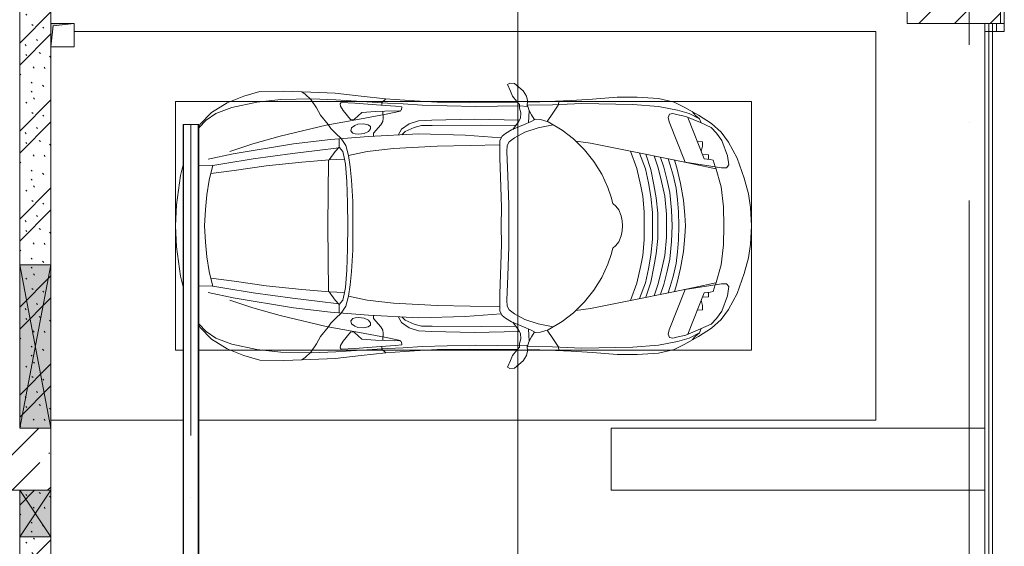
# Model space of a CAD drawing. Header units: millimetres. Extents: x -32229 to 192519, y -13689 to 125138.
# Tile 190 of 256: x 37335 to 43660, y 109690 to 113075. Entities that reach past the tile are written whole.
import ezdxf

# ---------------------------------------------------------------- set-up
doc = ezdxf.new("R2010")
doc.units = ezdxf.units.MM
doc.linetypes.add('ADSK_Линия сетки', pattern=[5000, 4000, -500, 0, -500])
doc.linetypes.add('ADSK_Осевая', pattern=[2800, 2000, -400, 0, -400])
for name, color, linetype, lineweight in [('A-DETL-GENF-OTLN', 7, 'Continuous', 18), ('A-FLOR-____-OTLN', 7, 'Continuous', 18), ('A-GENM-____-OTLN', 7, 'Continuous', 18), ('A-GLAZ-____-MCUT', 7, 'Continuous', 9), ('A-GLAZ-____-OTLN', 7, 'Continuous', 18), ('A-WALL-____-PATT', 7, 'Continuous', 40), ('C-PRKG-____-OTLN', 7, 'Continuous', 18), ('E-CABL-TRAY-CNTR', 7, 'ADSK_Осевая', 18), ('E-CABL-TRAY-OTLN', 7, 'Continuous', 18), ('I-WALL-____-MCUT', 7, 'Continuous', 40), ('M-EQPM-____-OTLN', 7, 'Continuous', 18), ('S-COLS-____-MCUT', 7, 'Continuous', 40), ('S-COLS-____-OTLN', 7, 'Continuous', 18), ('S-GRID-____-OTLN', 7, 'Continuous', 9)]:
    doc.layers.add(name, color=color, linetype=linetype, lineweight=lineweight)
pattern_1 = [(135, (300.56, 377.28), (-565.6854, 6e-14), [10, -790]), (135, (349.8, 474.73), (-565.6854, 6e-14), [10, -790]), (135, (423.93, 473.06), (-565.6854, 6e-14), [10, -790]), (135, (229.92, 447.9), (-565.6854, 6e-14), [10, -790]), (135, (155.08, 447.9), (-565.6854, 6e-14), [10, -790]), (135, (114.9, 369.03), (-565.6854, 6e-14), [10, -790]), (135, (132.43, 285.8), (-565.6854, 6e-14), [10, -790]), (135, (214.66, 322), (-565.6854, 6e-14), [10, -790]), (135, (198.16, 261.88), (-565.6854, 6e-14), [10, -790]), (135, (45.2, 272.9), (-565.6854, 6e-14), [10, -790]), (135, (42.32, 336.16), (-565.6854, 6e-14), [10, -790]), (135, (92.26, 192.24), (-565.6854, 6e-14), [10, -790]), (135, (7.07, 149.2), (-565.6854, 6e-14), [10, -790]), (135, (80.6, 95.1), (-565.6854, 6e-14), [10, -790]), (135, (79.53, 36.94), (-565.6854, 6e-14), [10, -790]), (135, (153.87, 74.56), (-565.6854, 6e-14), [10, -790]), (135, (228.35, 124.8), (-565.6854, 6e-14), [10, -790]), (135, (279.75, 180.4), (-565.6854, 6e-14), [10, -790]), (135, (282.9, 31.63), (-565.6854, 6e-14), [10, -790]), (135, (377.38, 53.45), (-565.6854, 6e-14), [10, -790]), (135, (352.28, 102.7), (-565.6854, 6e-14), [10, -790]), (135, (354.05, 0), (-565.6854, 6e-14), [10, -790]), (135, (553.23, 16.45), (-565.6854, 6e-14), [10, -790]), (135, (542.38, 63.45), (-565.6854, 6e-14), [10, -790]), (135, (536.58, 239.3), (-565.6854, 6e-14), [10, -790]), (135, (475.85, 203.9), (-565.6854, 6e-14), [10, -790]), (135, (475.85, 316.54), (-565.6854, 6e-14), [10, -790]), (135, (520.8, 408.7), (-565.6854, 6e-14), [10, -790]), (135, (551.1, 470.8), (-565.6854, 6e-14), [10, -790]), (135, (235.25, 537.93), (-565.6854, 6e-14), [10, -790]), (135, (407.25, 547.65), (-565.6854, 6e-14), [10, -790]), (135, (94.5, 558.6), (-565.6854, 6e-14), [10, -790]), (135, (46.4, 532.3), (-565.6854, 6e-14), [10, -790]), (135, (85.56, 465.04), (-565.6854, 6e-14), [10, -790]), (135, (355.53, 181.14), (-565.6854, 6e-14), [10, -790]), (135, (362.23, 243.6), (-565.6854, 6e-14), [10, -790]), (135, (413.45, 344.1), (-565.6854, 6e-14), [10, -790]), (135, (286.3, 273.25), (-565.6854, 6e-14), [10, -790]), (135, (423.02, 263.72), (-565.6854, 6e-14), [10, -790]), (135, (162.94, 190.2), (-565.6854, 6e-14), [10, -790]), (135, (470.25, 120.93), (-565.6854, 6e-14), [10, -790]), (135, (484.48, 9.78), (-565.6854, 6e-14), [10, -790]), (45, (0, 212.13), (-565.6854, 0), []), (45, (212.13, 0), (-565.6854, 0), []), (45, (353.55, 0), (-565.6854, 0), []), (45, (0, 353.55), (-565.6854, 0), [])]

# ---------------------------------------------------------------- blocks, each defined once
blk = doc.blocks.new('АР_Машиноместо - 4900x2400_М__5300х2500_-V26--01 ЭЛ')
at = {"layer": 'A-DETL-GENF-OTLN', "color": 253, "lineweight": 13, "true_color": 0xaaaaaa}
for p, q in [((1044.2, -818.6), (943.3, -845.1)), ((1132.7, -806), (1044.2, -818.6)), ((1250, -800), (1132.7, -806)), ((1250, -800), (1367.3, -806)), ((1367.3, -806), (1455.8, -818.6)), ((1455.8, -818.6), (1556.7, -845.1)), ((943.3, -845.1), (815.8, -891)), ((1556.7, -845.1), (1684.2, -891)), ((711.9, -946.2), (647.2, -992.8)), ((815.8, -891), (711.9, -946.2)), ((859, -944.1), (800.1, -952.6)), ((877.7, -958.9), (859, -944.1)), ((1622.3, -958.9), (1641, -944.1)), ((1641, -944.1), (1699.9, -952.6)), ((1684.2, -891), (1788.1, -946.2)), ((1788.1, -946.2), (1852.8, -992.8)), ((647.2, -992.8), (593.2, -1056.8)), ((700.9, -989.1), (655, -1024.3)), ((800.1, -952.6), (700.9, -989.1)), ((841.1, -1225.9), (877.7, -991.4)), ((1000.2, -994.5), (871.4, -1031.3)), ((877.7, -991.4), (877.7, -958.9)), ((1127.4, -979.8), (1000.2, -994.5)), ((1250, -977.6), (1127.4, -979.8)), ((1250, -977.6), (1372.6, -979.8)), ((1372.6, -979.8), (1499.8, -994.5)), ((1499.8, -994.5), (1628.6, -1031.3)), ((1622.3, -991.4), (1622.3, -958.9)), ((1658.9, -1225.9), (1622.3, -991.4)), ((1699.9, -952.6), (1799.1, -989.1)), ((1799.1, -989.1), (1845, -1024.3)), ((1852.8, -992.8), (1906.8, -1056.8)), ((593.2, -1056.8), (539.3, -1140.4)), ((617.9, -1057.3), (586.9, -1126.3)), ((654.7, -1024.4), (617.9, -1057.3)), ((882.6, -1027.5), (853.8, -1167.4)), ((1617.4, -1027.5), (1646.2, -1167.4)), ((1845.3, -1024.4), (1882.1, -1057.3)), ((1882.1, -1057.3), (1913.1, -1126.3)), ((1906.8, -1056.8), (1960.7, -1140.4)), ((561.3, -1132.6), (540.4, -1159.6)), ((586.9, -1126.3), (548.2, -1220.1)), ((589, -1121.6), (561.3, -1132.6)), ((1911, -1121.6), (1938.7, -1132.6)), ((1913.1, -1126.3), (1951.8, -1220.1)), ((1938.7, -1132.6), (1959.6, -1159.6)), ((539.3, -1140.4), (487.4, -1232.1)), ((540.4, -1159.6), (516.2, -1180.5)), ((853.8, -1167.4), (826.8, -1300.9)), ((1646.2, -1167.4), (1673.2, -1300.9)), ((1959.6, -1159.6), (1983.8, -1180.5)), ((1960.7, -1140.4), (2012.6, -1232.1)), ((487.4, -1232.1), (455.7, -1296.1)), ((548.2, -1220.1), (535, -1280.6)), ((580.7, -1327.1), (841.1, -1225.9)), ((978.6, -1254.6), (876.3, -1278.7)), ((1084.1, -1236), (978.6, -1254.6)), ((1182.5, -1227.5), (1084.1, -1236)), ((1250, -1223.7), (1182.5, -1227.5)), ((1250, -1223.7), (1317.5, -1227.5)), ((1317.5, -1227.5), (1415.9, -1236)), ((1415.9, -1236), (1521.4, -1254.6)), ((1521.4, -1254.6), (1623.7, -1278.7)), ((1919.3, -1327.1), (1658.9, -1225.9)), ((1951.8, -1220.1), (1965, -1280.6)), ((2012.6, -1232.1), (2044.3, -1296.1)), ((455.7, -1296.1), (430.8, -1396.6)), ((535, -1280.6), (527.2, -1305.2)), ((527.2, -1305.2), (531.8, -1326)), ((531.8, -1326), (554.4, -1333.3)), ((554.4, -1333.3), (580.7, -1327.1)), ((826.8, -1300.9), (770, -1576.5)), ((859.1, -1321.2), (819.9, -1334.4)), ((876.3, -1278.7), (828.3, -1293.7)), ((925.2, -1301.6), (859.1, -1321.2)), ((1007.1, -1283.7), (925.2, -1301.6)), ((1035, -1323.2), (958.3, -1341.1)), ((1083.6, -1274.6), (1007.1, -1283.7)), ((1148.3, -1312.4), (1035, -1323.2)), ((1159.1, -1267.9), (1083.6, -1274.6)), ((1250, -1309.3), (1148.3, -1312.4)), ((1250, -1266.6), (1159.1, -1267.9)), ((1250, -1266.6), (1340.9, -1267.9)), ((1250, -1309.3), (1351.7, -1312.4)), ((1340.9, -1267.9), (1416.4, -1274.6)), ((1351.7, -1312.4), (1465, -1323.2)), ((1416.4, -1274.6), (1492.9, -1283.7)), ((1465, -1323.2), (1541.7, -1341.1)), ((1492.9, -1283.7), (1574.8, -1301.6)), ((1574.8, -1301.6), (1640.9, -1321.2)), ((1623.7, -1278.7), (1671.7, -1293.7)), ((1640.9, -1321.2), (1680.1, -1334.4)), ((1673.2, -1300.9), (1730, -1576.5)), ((1945.6, -1333.3), (1919.3, -1327.1)), ((1968.2, -1326), (1945.6, -1333.3)), ((1965, -1280.6), (1972.8, -1305.2)), ((1972.8, -1305.2), (1968.2, -1326)), ((2044.3, -1296.1), (2069.2, -1396.6)), ((873.8, -1361.2), (809.9, -1383.1)), ((945.3, -1380.6), (871.4, -1401.1)), ((958.3, -1341.1), (873.8, -1361.2)), ((1059, -1354.8), (945.3, -1380.6)), ((1174.5, -1344.2), (1059, -1354.8)), ((1250, -1344.9), (1174.5, -1344.2)), ((1250, -1344.9), (1325.5, -1344.2)), ((1325.5, -1344.2), (1441, -1354.8)), ((1441, -1354.8), (1554.7, -1380.6)), ((1541.7, -1341.1), (1626.2, -1361.2)), ((1554.7, -1380.6), (1628.6, -1401.1)), ((1626.2, -1361.2), (1690.1, -1383.1)), ((430.8, -1396.6), (422, -1534.1)), ((887, -1446.5), (790.4, -1477.3)), ((871.4, -1401.1), (800.5, -1424.6)), ((986.2, -1425.6), (887, -1446.5)), ((1061.9, -1445.7), (973.4, -1459.7)), ((1070, -1410.4), (986.2, -1425.6)), ((1163.9, -1435.1), (1061.9, -1445.7)), ((1168.3, -1399.8), (1070, -1410.4)), ((1250, -1435.1), (1163.9, -1435.1)), ((1250, -1400.1), (1168.3, -1399.8)), ((1250, -1400.1), (1331.7, -1399.8)), ((1250, -1435.1), (1336.1, -1435.1)), ((1331.7, -1399.8), (1430, -1410.4)), ((1336.1, -1435.1), (1438.1, -1445.7)), ((1430, -1410.4), (1513.8, -1425.6)), ((1438.1, -1445.7), (1526.6, -1459.7)), ((1513.8, -1425.6), (1613, -1446.5)), ((1613, -1446.5), (1709.6, -1477.3)), ((1628.6, -1401.1), (1699.5, -1424.6)), ((2069.2, -1396.6), (2078, -1534.1)), ((884.3, -1480.8), (782, -1518.1)), ((994.9, -1509.3), (881.7, -1536.4)), ((973.4, -1459.7), (884.3, -1480.8)), ((1060, -1496.1), (994.9, -1509.3)), ((1159.3, -1489.1), (1060, -1496.1)), ((1250, -1488.3), (1159.3, -1489.1)), ((1250, -1488.3), (1340.7, -1489.1)), ((1340.7, -1489.1), (1440, -1496.1)), ((1440, -1496.1), (1505.1, -1509.3)), ((1505.1, -1509.3), (1618.3, -1536.4)), ((1526.6, -1459.7), (1615.7, -1480.8)), ((1615.7, -1480.8), (1718, -1518.1)), ((422, -1534.1), (422, -1662.9)), ((770, -1576.5), (718.3, -1834.2)), ((881.7, -1536.4), (770, -1576.5)), ((1618.3, -1536.4), (1730, -1576.5)), ((1730, -1576.5), (1781.7, -1834.2)), ((2078, -1534.1), (2078, -1662.9)), ((1184.7, -1635.7), (1147.5, -1650.5)), ((1217.8, -1629.1), (1184.7, -1635.7)), ((1217.8, -1629.1), (1250, -1626.8)), ((1282.2, -1629.1), (1250, -1626.8)), ((1282.2, -1629.1), (1315.3, -1635.7)), ((1315.3, -1635.7), (1352.5, -1650.5)), ((422, -1662.9), (434.8, -1820.7)), ((1064.9, -1700.5), (1004.2, -1721.4)), ((1107.2, -1689.8), (1064.9, -1700.5)), ((1123.5, -1670.9), (1107.2, -1689.8)), ((1147.5, -1650.5), (1123.5, -1670.9)), ((1352.5, -1650.5), (1376.5, -1670.9)), ((1376.5, -1670.9), (1392.8, -1689.8)), ((1392.8, -1689.8), (1435.1, -1700.5)), ((1435.1, -1700.5), (1495.8, -1721.4)), ((2078, -1662.9), (2065.2, -1820.7)), ((917, -1761.1), (837.5, -1812.1)), ((1004.2, -1721.4), (917, -1761.1)), ((1495.8, -1721.4), (1583, -1761.1)), ((1583, -1761.1), (1662.5, -1812.1)), ((434.8, -1820.7), (444.9, -1956.8)), ((718.3, -1834.2), (705.7, -1926.7)), ((837.5, -1812.1), (761.1, -1871.7)), ((1662.5, -1812.1), (1738.9, -1871.7)), ((1781.7, -1834.2), (1794.3, -1926.7)), ((2065.2, -1820.7), (2055.1, -1956.8)), ((761.1, -1871.7), (690.7, -1941.6)), ((1738.9, -1871.7), (1809.3, -1941.6)), ((444.9, -1956.8), (453, -2159.1)), ((690.7, -1941.6), (634.6, -2015)), ((1809.3, -1941.6), (1865.4, -2015)), ((2055.1, -1956.8), (2047, -2159.1)), ((634.6, -2015), (580.7, -2105.7)), ((1865.4, -2015), (1919.3, -2105.7)), ((475.1, -2041), (447.5, -2034.4)), ((525.5, -2074.6), (475.1, -2041)), ((578.8, -2112.6), (525.5, -2074.6)), ((619.7, -2168.6), (600.3, -2072.7)), ((1880.3, -2168.6), (1899.7, -2072.7)), ((1921.2, -2112.6), (1974.5, -2074.6)), ((1974.5, -2074.6), (2024.9, -2041)), ((2024.9, -2041), (2052.5, -2034.4)), ((580.7, -2105.7), (567.1, -2153.8)), ((1919.3, -2105.7), (1932.9, -2153.8)), ((453, -2159.1), (455, -2238.9)), ((536.7, -2211.8), (505.1, -2230)), ((564.3, -2195.4), (536.7, -2211.8)), ((567.1, -2153.8), (564.3, -2195.4)), ((579.9, -2213.8), (564.9, -2186.5)), ((647.3, -2254.2), (619.7, -2168.6)), ((1852.7, -2254.2), (1880.3, -2168.6)), ((1920.1, -2213.8), (1935.1, -2186.5)), ((1932.9, -2153.8), (1935.7, -2195.4)), ((1935.7, -2195.4), (1963.3, -2211.8)), ((1963.3, -2211.8), (1994.9, -2230)), ((2047, -2159.1), (2045, -2238.9)), ((335.2, -2322.3), (381.7, -2266.4)), ((381.7, -2266.4), (417.4, -2243.4)), ((417.4, -2243.4), (445.1, -2238.7)), ((445.1, -2238.7), (481.8, -2239.5)), ((505.1, -2230), (467.5, -2239.2)), ((482, -2235.6), (479.1, -2288.7)), ((586.6, -2231.3), (510.1, -2227.1)), ((600.8, -2263), (579.9, -2213.8)), ((633.8, -2340.5), (600.8, -2263)), ((685.1, -2322.3), (647.3, -2254.2)), ((1814.9, -2322.3), (1852.7, -2254.2)), ((1866.2, -2340.5), (1899.2, -2263)), ((1899.2, -2263), (1920.1, -2213.8)), ((1913.4, -2231.3), (1989.9, -2227.1)), ((1994.9, -2230), (2032.5, -2239.2)), ((2018, -2235.6), (2020.9, -2288.7)), ((2054.9, -2238.7), (2018.2, -2239.5)), ((2082.6, -2243.4), (2054.9, -2238.7)), ((2118.3, -2266.4), (2082.6, -2243.4)), ((2164.8, -2322.3), (2118.3, -2266.4)), ((333.1, -2350.6), (335.2, -2322.3)), ((417.4, -2333.8), (384.4, -2347.9)), ((449.8, -2306.1), (417.4, -2333.8)), ((470, -2290), (449.8, -2306.1)), ((454.5, -2423.6), (456, -2301.1)), ((493.6, -2288.6), (470, -2290)), ((523.3, -2281.2), (493.6, -2288.6)), ((559, -2282.6), (523.3, -2281.2)), ((580.6, -2296), (559, -2282.6)), ((630.6, -2332.9), (580.6, -2296)), ((603.5, -2534.3), (606.1, -2314.9)), ((710, -2355.4), (685.1, -2322.3)), ((1790, -2355.4), (1814.9, -2322.3)), ((1869.4, -2332.9), (1919.4, -2296)), ((1896.5, -2534.3), (1893.9, -2314.9)), ((1919.4, -2296), (1941, -2282.6)), ((1941, -2282.6), (1976.7, -2281.2)), ((1976.7, -2281.2), (2006.4, -2288.6)), ((2006.4, -2288.6), (2030, -2290)), ((2030, -2290), (2050.2, -2306.1)), ((2045.5, -2423.6), (2044, -2301.1)), ((2050.2, -2306.1), (2082.6, -2333.8)), ((2082.6, -2333.8), (2115.6, -2347.9)), ((2166.9, -2350.6), (2164.8, -2322.3)), ((341.2, -2366.2), (333.1, -2350.6)), ((384.4, -2347.9), (341.2, -2366.2)), ((656.7, -2380.3), (633.8, -2340.5)), ((672.8, -2399.7), (656.7, -2380.3)), ((700.6, -2415.4), (672.8, -2399.7)), ((734.3, -2368.8), (710, -2355.4)), ((772.7, -2371.5), (734.3, -2368.8)), ((929.1, -2364.1), (772.7, -2371.5)), ((1115.2, -2358.7), (929.1, -2364.1)), ((1250, -2357.8), (1115.2, -2358.7)), ((1250, -2357.8), (1384.8, -2358.7)), ((1384.8, -2358.7), (1570.9, -2364.1)), ((1570.9, -2364.1), (1727.3, -2371.5)), ((1727.3, -2371.5), (1765.7, -2368.8)), ((1765.7, -2368.8), (1790, -2355.4)), ((1799.4, -2415.4), (1827.2, -2399.7)), ((1827.2, -2399.7), (1843.3, -2380.3)), ((1843.3, -2380.3), (1866.2, -2340.5)), ((2115.6, -2347.9), (2158.8, -2366.2)), ((2158.8, -2366.2), (2166.9, -2350.6)), ((456.8, -2613.6), (454.5, -2423.6)), ((684.8, -2406.5), (667.8, -2638.3)), ((813.8, -2416.7), (700.6, -2415.4)), ((999.2, -2409.3), (813.8, -2416.7)), ((1132.7, -2404.6), (999.2, -2409.3)), ((1250, -2406.6), (1132.7, -2404.6)), ((1250, -2406.6), (1367.3, -2404.6)), ((1367.3, -2404.6), (1500.8, -2409.3)), ((1500.8, -2409.3), (1686.2, -2416.7)), ((1686.2, -2416.7), (1799.4, -2415.4)), ((1815.2, -2406.5), (1832.2, -2638.3)), ((2043.2, -2613.6), (2045.5, -2423.6)), ((604.4, -2850.8), (603.5, -2534.3)), ((1895.6, -2850.8), (1896.5, -2534.3)), ((456.1, -2818.3), (456.8, -2613.6)), ((667.8, -2638.3), (659.3, -2936)), ((1832.2, -2638.3), (1840.7, -2936)), ((2043.9, -2818.3), (2043.2, -2613.6)), ((446, -2964.8), (456.1, -2818.3)), ((2054, -2964.8), (2043.9, -2818.3)), ((604.4, -2919.4), (604.4, -2850.8)), ((1895.6, -2919.4), (1895.6, -2850.8)), ((432.8, -3149.3), (446, -2964.8)), ((618.7, -2966.7), (604.4, -2919.4)), ((643.6, -3024.6), (618.7, -2966.7)), ((659.3, -2936), (676.4, -3260.1)), ((1840.7, -2936), (1823.6, -3260.1)), ((1856.4, -3024.6), (1881.3, -2966.7)), ((1881.3, -2966.7), (1895.6, -2919.4)), ((2067.2, -3149.3), (2054, -2964.8)), ((665.1, -3046.1), (643.6, -3024.6)), ((1834.9, -3046.1), (1856.4, -3024.6)), ((480.8, -3085), (474.8, -3179.9)), ((485.6, -3046.1), (480.8, -3085)), ((504.5, -3046.6), (485.6, -3046.1)), ((512.2, -3061.4), (504.5, -3046.6)), ((510.9, -3094.6), (512.2, -3061.4)), ((515.3, -3213.7), (510.9, -3094.6)), ((1984.7, -3213.7), (1989.1, -3094.6)), ((1987.8, -3061.4), (1995.5, -3046.6)), ((1989.1, -3094.6), (1987.8, -3061.4)), ((1995.5, -3046.6), (2014.4, -3046.1)), ((2014.4, -3046.1), (2019.2, -3085)), ((2019.2, -3085), (2025.2, -3179.9)), ((415.7, -3305.9), (432.8, -3149.3)), ((456.9, -3174.2), (432.9, -3148.3)), ((2043.1, -3174.2), (2067.1, -3148.3)), ((2084.3, -3305.9), (2067.1, -3148.3)), ((475.2, -3173.5), (456.9, -3174.2)), ((474.8, -3179.9), (462.2, -3347.3)), ((558.4, -3165.4), (513.6, -3168)), ((522.2, -3303.2), (515.3, -3213.7)), ((579.5, -3167.7), (558.4, -3165.4)), ((601.7, -3179.4), (579.5, -3167.7)), ((654.5, -3228.1), (601.7, -3179.4)), ((1845.5, -3228.1), (1898.3, -3179.4)), ((1898.3, -3179.4), (1920.5, -3167.7)), ((1920.5, -3167.7), (1941.6, -3165.4)), ((1941.6, -3165.4), (1986.4, -3168)), ((1977.8, -3303.2), (1984.7, -3213.7)), ((2024.8, -3173.5), (2043.1, -3174.2)), ((2025.2, -3179.9), (2037.8, -3347.3)), ((599.8, -3262.3), (593.6, -3292.5)), ((612.1, -3245.7), (599.8, -3262.3)), ((626.8, -3246.1), (612.1, -3245.7)), ((643.2, -3259.9), (626.8, -3246.1)), ((657.2, -3286.3), (643.2, -3259.9)), ((674.6, -3227.6), (654.5, -3228.1)), ((661.1, -3321.2), (657.2, -3286.3)), ((676.4, -3260.1), (695.7, -3502.8)), ((1823.6, -3260.1), (1804.3, -3502.8)), ((1825.4, -3227.6), (1845.5, -3228.1)), ((1838.9, -3321.2), (1842.8, -3286.3)), ((1842.8, -3286.3), (1856.8, -3259.9)), ((1856.8, -3259.9), (1873.2, -3246.1)), ((1873.2, -3246.1), (1887.9, -3245.7)), ((1887.9, -3245.7), (1900.2, -3262.3)), ((1900.2, -3262.3), (1906.4, -3292.5)), ((397.1, -3474.2), (415.7, -3305.9)), ((462.2, -3347.3), (456.6, -3434.5)), ((564.6, -3349.7), (522.2, -3303.2)), ((569.7, -3360.7), (564.6, -3349.7)), ((593.6, -3292.5), (597.1, -3327.4)), ((597.1, -3327.4), (605.2, -3346.8)), ((605.2, -3346.8), (620, -3369.3)), ((654.1, -3360.7), (658.7, -3344.5)), ((658.7, -3344.5), (661.1, -3321.2)), ((1841.3, -3344.5), (1838.9, -3321.2)), ((1845.9, -3360.7), (1841.3, -3344.5)), ((1894.8, -3346.8), (1880, -3369.3)), ((1902.9, -3327.4), (1894.8, -3346.8)), ((1906.4, -3292.5), (1902.9, -3327.4)), ((1930.3, -3360.7), (1935.4, -3349.7)), ((1935.4, -3349.7), (1977.8, -3303.2)), ((2037.8, -3347.3), (2043.4, -3434.5)), ((2102.9, -3474.2), (2084.3, -3305.9)), ((508, -3422.8), (566.8, -3375.1)), ((566.8, -3375.1), (569.7, -3360.7)), ((620, -3369.3), (638.7, -3372.5)), ((638.7, -3372.5), (654.1, -3360.7)), ((811.1, -3414.8), (773, -3424.2)), ((853.3, -3407.2), (811.1, -3414.8)), ((825.6, -3512.1), (821, -3413)), ((965.3, -3397.8), (853.3, -3407.2)), ((1102.5, -3394.3), (965.3, -3397.8)), ((1250, -3391.3), (1102.5, -3394.3)), ((1250, -3391.3), (1397.5, -3394.3)), ((1397.5, -3394.3), (1534.7, -3397.8)), ((1534.7, -3397.8), (1646.7, -3407.2)), ((1646.7, -3407.2), (1688.9, -3414.8)), ((1674.4, -3512.1), (1679, -3413)), ((1688.9, -3414.8), (1727, -3424.2)), ((1861.3, -3372.5), (1845.9, -3360.7)), ((1880, -3369.3), (1861.3, -3372.5)), ((1933.2, -3375.1), (1930.3, -3360.7)), ((1992, -3422.8), (1933.2, -3375.1)), ((390.2, -3630), (397.1, -3474.2)), ((456.6, -3434.5), (466.2, -3441.1)), ((466.2, -3441.1), (481.5, -3439.1)), ((481.5, -3439.1), (508, -3422.8)), ((654.7, -3470.4), (624.9, -3501.2)), ((690.2, -3433.7), (654.7, -3470.4)), ((744.1, -3447.2), (691.3, -3447.2)), ((773, -3424.2), (744.1, -3447.2)), ((744.3, -3447), (773.2, -3472.4)), ((773.2, -3472.4), (825.6, -3512.1)), ((1726.8, -3472.4), (1674.4, -3512.1)), ((1755.7, -3447), (1726.8, -3472.4)), ((1727, -3424.2), (1755.7, -3447)), ((1755.7, -3447.2), (1808.7, -3447.2)), ((1809.8, -3433.7), (1845.3, -3470.4)), ((1845.3, -3470.4), (1875.1, -3501.2)), ((2018.5, -3439.1), (1992, -3422.8)), ((2033.8, -3441.1), (2018.5, -3439.1)), ((2043.4, -3434.5), (2033.8, -3441.1)), ((2109.8, -3630), (2102.9, -3474.2)), ((598.3, -3518.6), (537.9, -3567)), ((624.9, -3501.2), (598.3, -3518.6)), ((840.1, -3687.8), (826.6, -3509.6)), ((1250, -3520.1), (827.2, -3517.2)), ((1250, -3520.1), (1672.8, -3517.2)), ((1659.9, -3687.8), (1673.4, -3509.6)), ((1875.1, -3501.2), (1901.7, -3518.6)), ((1901.7, -3518.6), (1962.1, -3567)), ((491.4, -3594.2), (438.6, -3629.8)), ((537.9, -3567), (491.4, -3594.2)), ((1962.1, -3567), (2008.6, -3594.2)), ((2008.6, -3594.2), (2061.4, -3629.8)), ((384, -3802.9), (390.2, -3630)), ((403.8, -3665.5), (388.1, -3688.4)), ((438.6, -3629.8), (403.8, -3665.5)), ((2061.4, -3629.8), (2096.2, -3665.5)), ((2096.2, -3665.5), (2111.9, -3688.4)), ((2116, -3802.9), (2109.8, -3630)), ((863.9, -3917.5), (840.1, -3687.8)), ((1636.1, -3917.5), (1659.9, -3687.8)), ((387.4, -3958.4), (384, -3802.9)), ((2112.6, -3958.4), (2116, -3802.9)), ((893.6, -4121.6), (863.9, -3917.5)), ((1606.4, -4121.6), (1636.1, -3917.5)), ((416.4, -4059.2), (387.4, -3958.4)), ((2083.6, -4059.2), (2112.6, -3958.4)), ((458.6, -4167), (416.4, -4059.2)), ((2041.4, -4167), (2083.6, -4059.2)), ((522.5, -4267.9), (458.6, -4167)), ((914, -4272.5), (893.6, -4121.6)), ((1586, -4272.5), (1606.4, -4121.6)), ((1977.5, -4267.9), (2041.4, -4167)), ((596.3, -4340.6), (522.5, -4267.9)), ((955.5, -4283.9), (861, -4259.4)), ((861.2, -4260.3), (865, -4350)), ((1050.4, -4297.3), (955.5, -4283.9)), ((1146, -4306.7), (1050.4, -4297.3)), ((1354, -4306.7), (1449.6, -4297.3)), ((1449.6, -4297.3), (1544.5, -4283.9)), ((1544.5, -4283.9), (1639, -4259.4)), ((1638.8, -4260.3), (1635, -4350)), ((1903.7, -4340.6), (1977.5, -4267.9)), ((612.9, -4350), (596.3, -4340.6)), ((1250, -4312), (1146, -4306.7)), ((1250, -4312), (1354, -4306.7)), ((1887.1, -4350), (1903.7, -4340.6)), ((927, -4466.6), (858.8, -4450)), ((1114.6, -4493), (927, -4466.6)), ((1385.4, -4493), (1573, -4466.6)), ((1573, -4466.6), (1641.2, -4450)), ((1250, -4500), (1114.6, -4493)), ((1250, -4500), (1385.4, -4493))]:
    blk.add_line(p, q, dxfattribs=at)
at = {"layer": 'A-DETL-GENF-OTLN', "color": 254, "lineweight": 13, "true_color": 0xd4d4d4}
for p, q in [((823.3, -1074.4), (792.9, -1076.2)), ((824.1, -1063.7), (818.8, -1102.9)), ((827.7, -1045), (824.1, -1063.7)), ((871.3, -1031.9), (827.7, -1045)), ((1628.7, -1031.9), (1672.3, -1045)), ((1672.3, -1045), (1675.9, -1063.7)), ((1675.9, -1063.7), (1681.2, -1102.9)), ((1676.7, -1074.4), (1707.1, -1076.2)), ((561.7, -1132.1), (527.9, -1198.6)), ((818.8, -1102.9), (554, -1208.1)), ((709.1, -1112.7), (708.2, -1146.9)), ((737.7, -1113.6), (709.1, -1112.7)), ((772.6, -1121.3), (737.7, -1113.6)), ((792.9, -1076.2), (791.2, -1114.5)), ((1681.2, -1102.9), (1946, -1208.1)), ((1707.1, -1076.2), (1708.8, -1114.5)), ((1727.4, -1121.3), (1762.3, -1113.6)), ((1762.3, -1113.6), (1790.9, -1112.7)), ((1790.9, -1112.7), (1791.8, -1146.9)), ((1938.3, -1132.1), (1972.1, -1198.6)), ((527.9, -1198.6), (507.4, -1274.3)), ((1972.1, -1198.6), (1992.6, -1274.3)), ((507.4, -1274.3), (483.4, -1395.6)), ((1992.6, -1274.3), (2016.6, -1395.6)), ((483.4, -1395.6), (470.9, -1561.4)), ((2016.6, -1395.6), (2029.1, -1561.4)), ((470.9, -1561.4), (462.8, -1889.5)), ((2029.1, -1561.4), (2037.2, -1889.5)), ((462.8, -1889.5), (471.8, -2077.7)), ((2037.2, -1889.5), (2028.2, -2077.7)), ((471.8, -2077.7), (474.5, -2239.3)), ((2028.2, -2077.7), (2025.5, -2239.3)), ((483.3, -2571.4), (478, -2290)), ((570.6, -2291.4), (564.4, -2580.5)), ((1929.4, -2291.4), (1935.6, -2580.5)), ((2016.7, -2571.4), (2022, -2290)), ((728.4, -2415.7), (733.8, -2606.7)), ((1771.6, -2415.7), (1766.2, -2606.7)), ((477.8, -2754.7), (483.3, -2571.4)), ((564.4, -2580.5), (571.6, -2853.3)), ((1935.6, -2580.5), (1928.4, -2853.3)), ((2022.2, -2754.7), (2016.7, -2571.4)), ((733.8, -2606.7), (737.8, -2818.3)), ((1766.2, -2606.7), (1762.2, -2818.3)), ((473.9, -2913.7), (477.8, -2754.7)), ((2026.1, -2913.7), (2022.2, -2754.7)), ((737.8, -2818.3), (752.8, -3099)), ((1762.2, -2818.3), (1747.2, -3099)), ((571.6, -2853.3), (575.7, -2937.4)), ((1928.4, -2853.3), (1924.3, -2937.4)), ((466.3, -3036.3), (473.9, -2913.7)), ((575.7, -2937.4), (595.2, -2997.9)), ((1924.3, -2937.4), (1904.8, -2997.9)), ((2033.7, -3036.3), (2026.1, -2913.7)), ((595.2, -2997.9), (629, -3048.1)), ((1904.8, -2997.9), (1871, -3048.1)), ((462, -3136.6), (466.3, -3036.3)), ((512.5, -3053.2), (532.7, -3145.9)), ((629, -3048.1), (666.7, -3069.7)), ((752.8, -3099), (771.7, -3268.5)), ((1747.2, -3099), (1728.3, -3268.5)), ((1871, -3048.1), (1833.3, -3069.7)), ((1987.5, -3053.2), (1967.3, -3145.9)), ((2038, -3136.6), (2033.7, -3036.3)), ((439.5, -3468.5), (462, -3136.6)), ((532.7, -3145.9), (564, -3316.2)), ((1967.3, -3145.9), (1936, -3316.2)), ((2060.5, -3468.5), (2038, -3136.6)), ((771.7, -3268.5), (797.1, -3388.2)), ((1728.3, -3268.5), (1702.9, -3388.2)), ((564, -3316.2), (602.3, -3530.2)), ((1936, -3316.2), (1897.7, -3530.2)), ((734.6, -3405.8), (688.5, -3435.5)), ((797.1, -3388.2), (734.6, -3405.8)), ((870, -3377.1), (797.1, -3388.2)), ((957.1, -3368.9), (870, -3377.1)), ((1093.5, -3360.7), (957.1, -3368.9)), ((1250, -3360.7), (1093.5, -3360.7)), ((1250, -3360.7), (1406.5, -3360.7)), ((1406.5, -3360.7), (1542.9, -3368.9)), ((1542.9, -3368.9), (1630, -3377.1)), ((1630, -3377.1), (1702.9, -3388.2)), ((1702.9, -3388.2), (1765.4, -3405.8)), ((1765.4, -3405.8), (1811.5, -3435.5)), ((434.2, -3623.7), (439.5, -3468.5)), ((749.1, -3450.8), (765.5, -3589.1)), ((1750.9, -3450.8), (1734.5, -3589.1)), ((2065.8, -3623.7), (2060.5, -3468.5)), ((602.3, -3530.2), (673.6, -3827.1)), ((695.7, -3502.8), (723.2, -3741.5)), ((1804.3, -3502.8), (1776.8, -3741.5)), ((1897.7, -3530.2), (1826.4, -3827.1)), ((765.5, -3589.1), (785.7, -3746.6)), ((1734.5, -3589.1), (1714.3, -3746.6)), ((438.6, -3823.4), (434.2, -3623.7)), ((2061.4, -3823.4), (2065.8, -3623.7)), ((723.2, -3741.5), (786.9, -4128.3)), ((785.7, -3746.6), (819.4, -4000.8)), ((1714.3, -3746.6), (1680.6, -4000.8)), ((1776.8, -3741.5), (1713.1, -4128.3)), ((454.7, -3976.8), (438.6, -3823.4)), ((673.6, -3827.1), (722.7, -4001.8)), ((1826.4, -3827.1), (1777.3, -4001.8)), ((2045.3, -3976.8), (2061.4, -3823.4)), ((488.6, -4138.1), (454.7, -3976.8)), ((2011.4, -4138.1), (2045.3, -3976.8)), ((722.7, -4001.8), (771.7, -4149.8)), ((819.4, -4000.8), (849, -4182.8)), ((1680.6, -4000.8), (1651, -4182.8)), ((1777.3, -4001.8), (1728.3, -4149.8)), ((527.8, -4239.8), (488.6, -4138.1)), ((786.9, -4128.3), (821.1, -4289.8)), ((1713.1, -4128.3), (1678.9, -4289.8)), ((1972.2, -4239.8), (2011.4, -4138.1)), ((849, -4182.8), (861.2, -4260.3)), ((1651, -4182.8), (1638.8, -4260.3)), ((571.5, -4303.1), (527.8, -4239.8)), ((1928.5, -4303.1), (1972.2, -4239.8)), ((620, -4350), (571.5, -4303.1)), ((1880, -4350), (1928.5, -4303.1))]:
    blk.add_line(p, q, dxfattribs=at)
at = {"layer": 'C-PRKG-____-OTLN', "color": 253, "lineweight": 13, "true_color": 0xaaaaaa}
for p, q in [((2500, 0), (0, 0)), ((0, 0), (0, -5150)), ((2500, 0), (2500, -4350)), ((450, -800), (450, -4500)), ((450, -800), (2050, -800)), ((2050, -800), (2050, -4350)), ((2050, -4450), (2050, -4500)), ((2500, -4450), (2500, -5300)), ((450, -4500), (2050, -4500))]:
    blk.add_line(p, q, dxfattribs=at)
blk = doc.blocks.new('АР_Отверстие прямоугольное - АПТ-4770478--01 ЭЛ')
at = {"layer": 'A-GLAZ-____-OTLN', "lineweight": 13, "true_color": 0xf0f0f0}
blk.add_hatch(color=7, dxfattribs=at).paths.add_polyline_path([(650, 100), (-400, 100), (-400, -100), (650, -100)])
at = {"layer": 'A-GLAZ-____-MCUT', "color": 253, "lineweight": 13, "true_color": 0xaaaaaa}
for p, q in [((-400, 100), (-400, -100)), ((650, 100), (650, -100))]:
    blk.add_line(p, q, dxfattribs=at)
at = {"layer": 'A-GLAZ-____-OTLN', "color": 253, "lineweight": 5, "true_color": 0xaaaaaa}
for p, q in [((650, 100), (-400, -100)), ((-400, 100), (650, -100))]:
    blk.add_line(p, q, dxfattribs=at)
at = {"layer": 'A-GLAZ-____-OTLN', "color": 253, "lineweight": 13, "true_color": 0xaaaaaa}
for p, q in [((650, 100), (-400, 100)), ((-400, 100), (-400, -100)), ((650, -100), (650, 100)), ((-400, -100), (650, -100))]:
    blk.add_line(p, q, dxfattribs=at)
blk = doc.blocks.new('КР_Колонна_ЖБ_Прямоугольная - 600x800h_B40-V181--01 ЭЛ')
at = {"layer": 'S-COLS-____-OTLN', "lineweight": 5, "true_color": 0xaaaaaa}
h = blk.add_hatch(dxfattribs=at)
h.set_pattern_fill('FP_14', color=253, style=0, pattern_type=2)
h.set_pattern_definition([(225, (43335.3, 113450), (228.0985, -228.0985), []), (225, (43107.2, 113450), (228.0985, -228.0985), [403.225, -80.645, 6.706, -73.939])])
h.paths.add_polyline_path([(-300, 400), (-300, -400), (300, -400), (300, 400), (-200, 400)])
at = {"layer": 'S-COLS-____-MCUT', "color": 253, "lineweight": 15, "true_color": 0xaaaaaa}
for p, q in [((300, 400), (-300, 400)), ((-300, 400), (-300, -400)), ((300, -400), (300, 400)), ((-300, -400), (-200, -400)), ((-200, -400), (0, -400)), ((0, -400), (300, -400))]:
    blk.add_line(p, q, dxfattribs=at)
blk = doc.blocks.new('АР_Отверстие прямоугольное - ВК-7411340--01 ЭЛ')
at = {"layer": 'A-GLAZ-____-OTLN', "lineweight": 13, "true_color": 0xf0f0f0}
blk.add_hatch(color=7, dxfattribs=at).paths.add_polyline_path([(-25, -100), (275, -100), (275, 100), (-25, 100)])
at = {"layer": 'A-GLAZ-____-MCUT', "color": 253, "lineweight": 13, "true_color": 0xaaaaaa}
for p, q in [((-25, 100), (-25, -100)), ((275, 100), (275, -100))]:
    blk.add_line(p, q, dxfattribs=at)
at = {"layer": 'A-GLAZ-____-OTLN', "color": 253, "lineweight": 5, "true_color": 0xaaaaaa}
for p, q in [((275, 100), (-25, -100)), ((-25, 100), (275, -100))]:
    blk.add_line(p, q, dxfattribs=at)
at = {"layer": 'A-GLAZ-____-OTLN', "color": 253, "lineweight": 13, "true_color": 0xaaaaaa}
for p, q in [((275, 100), (-25, 100)), ((-25, 100), (-25, -100)), ((275, -100), (275, 100)), ((-25, -100), (275, -100))]:
    blk.add_line(p, q, dxfattribs=at)
blk = doc.blocks.new('АР_Канал вертикальный прямоугольный - ВК-5403405--01 ЭЛ')
at = {"layer": 'M-EQPM-____-OTLN', "lineweight": 13, "true_color": 0xe2e2e2}
blk.add_hatch(color=254, dxfattribs=at).paths.add_polyline_path([(-75, -75), (-60, 60), (75, 75), (-75, 75)])
at = {"layer": 'M-EQPM-____-OTLN', "color": 253, "lineweight": 13, "true_color": 0xaaaaaa}
for p, q in [((75, 75), (-75, 75)), ((-75, 75), (-75, -75)), ((75, 75), (-75, 75)), ((-75, 75), (-75, -75)), ((-75, -75), (-75, 75)), ((-75, 75), (75, 75)), ((-60, 60), (75, 75)), ((-60, 60), (75, 75)), ((75, -75), (75, 75)), ((75, 75), (75, -75)), ((-75, -75), (-60, 60)), ((-75, -75), (-60, 60)), ((-75, -75), (75, -75)), ((75, -75), (-75, -75))]:
    blk.add_line(p, q, dxfattribs=at)
blk = doc.blocks.new('АР-Заполнение деф_ шва - Д_ш_-5582077--01 ЭЛ')
at = {"layer": 'A-GENM-____-OTLN', "color": 253, "lineweight": 13, "true_color": 0xaaaaaa}
for p, q in [((0, 25), (2575, 25)), ((0, -25), (2575, -25))]:
    blk.add_line(p, q, dxfattribs=at)
blk = doc.blocks.new('АР-Заполнение деф_ шва - Д_ш__Пристенный-4433562--01 ЭЛ')
at = {"layer": 'A-GENM-____-OTLN', "color": 253, "lineweight": 13, "true_color": 0xaaaaaa}
for p, q in [((0, 25), (900, 25)), ((0, -25), (50, -25)), ((850, -25), (900, -25))]:
    blk.add_line(p, q, dxfattribs=at)
blk = doc.blocks.new('АР-Заполнение деф_ шва - Д_ш__Пристенный-4433237--01 ЭЛ')
at = {"layer": 'A-GENM-____-OTLN', "color": 253, "lineweight": 13, "true_color": 0xaaaaaa}
for p, q in [((100, 25), (125, 25)), ((0, -25), (125, -25))]:
    blk.add_line(p, q, dxfattribs=at)
blk = doc.blocks.new('АР-Заполнение деф_ шва - Д_ш__Пристенный-V221--01 ЭЛ')
at = {"layer": 'A-GENM-____-OTLN', "color": 253, "lineweight": 13, "true_color": 0xaaaaaa}
blk.add_line((0, 25), (400, 25), dxfattribs=at)
blk = doc.blocks.new('АР-Заполнение деф_ шва - Д_ш_-V249--01 ЭЛ')
at = {"layer": 'A-GENM-____-OTLN', "color": 253, "lineweight": 13, "true_color": 0xaaaaaa}
for p, q in [((0, 25), (5900, 25)), ((0, -25), (5900, -25))]:
    blk.add_line(p, q, dxfattribs=at)
blk = doc.blocks.new('Наметкина 10_РД_АР_П_отсоединено_rvt-1--01 ЭЛ')
at = {"layer": 'A-WALL-____-PATT', "lineweight": 5, "true_color": 0xaaaaaa}
h = blk.add_hatch(dxfattribs=at)
h.set_pattern_fill('FP_6', color=253, style=0, pattern_type=2)
h.set_pattern_definition(pattern_1)
h.paths.add_polyline_path([(37335.3, 110450), (37535.3, 110450), (37535.3, 113350), (37335.3, 113350), (37335.3, 111500)])
h = blk.add_hatch(dxfattribs=at)
h.set_pattern_fill('FP_6', color=253, style=0, pattern_type=2)
h.set_pattern_definition(pattern_1)
h.paths.add_polyline_path([(37335.3, 104150), (37535.3, 104150), (37535.3, 110050), (37335.3, 110050), (37335.3, 104450)])
at = {"layer": 'S-COLS-____-OTLN', "lineweight": 5, "true_color": 0xaaaaaa}
h = blk.add_hatch(dxfattribs=at)
h.set_pattern_fill('FP_1', color=253, style=0, pattern_type=2)
h.set_pattern_definition([(45, (0, 0), (-228.0985, 228.0985), []), (45, (228.1, 0), (-228.0985, 228.0985), [403.225, -80.645, 6.706, -73.939])])
h.paths.add_polyline_path([(37335.3, 110050), (37535.3, 110050), (37535.3, 110450), (35135.3, 110450), (35135.3, 110050), (36624.1, 110050)])
at = {"layer": 'A-FLOR-____-OTLN', "color": 253, "lineweight": 13, "true_color": 0xaaaaaa}
for p, q in [((40535.3, 104025), (40535.3, 113350)), ((43535.3, 113050), (43535.3, 110450)), ((43560.3, 113050), (43560.3, 98339.6)), ((43585.3, 98750), (43585.3, 113050)), ((43535.3, 110050), (43535.3, 104150))]:
    blk.add_line(p, q, dxfattribs=at)
at = {"layer": 'I-WALL-____-MCUT', "color": 253, "lineweight": 13, "true_color": 0xaaaaaa}
for p, q in [((37335.3, 113350), (37335.3, 111500)), ((37535.3, 111500), (37535.3, 113350)), ((37335.3, 111500), (37335.3, 110450)), ((37535.3, 110450), (37535.3, 111500)), ((37335.3, 110450), (37535.3, 110450)), ((37335.3, 110050), (37335.3, 109750)), ((37535.3, 110050), (37335.3, 110050)), ((37535.3, 109750), (37535.3, 110050)), ((37335.3, 109750), (37335.3, 109630)), ((37535.3, 109630), (37535.3, 109750))]:
    blk.add_line(p, q, dxfattribs=at)
at = {"layer": 'S-COLS-____-MCUT', "color": 253, "lineweight": 15, "true_color": 0xaaaaaa}
for p, q in [((37535.3, 110450), (37335.3, 110450)), ((37535.3, 110050), (37535.3, 110450)), ((43535.3, 110450), (41135.3, 110450)), ((41135.3, 110450), (41135.3, 110050)), ((43535.3, 110050), (43535.3, 110450)), ((35135.3, 110050), (37335.3, 110050)), ((37335.3, 110050), (37535.3, 110050)), ((41135.3, 110050), (43535.3, 110050))]:
    blk.add_line(p, q, dxfattribs=at)
at = {"layer": 'A-GENM-____-OTLN', "color": 253, "lineweight": 13, "true_color": 0xaaaaaa, "rotation": 270}
for name, p in [('АР-Заполнение деф_ шва - Д_ш__Пристенный-4433562--01 ЭЛ', (43635.3, 113900)), ('АР-Заполнение деф_ шва - Д_ш_-5582077--01 ЭЛ', (43560.3, 113025)), ('АР-Заполнение деф_ шва - Д_ш__Пристенный-V221--01 ЭЛ', (43560.3, 110450)), ('АР-Заполнение деф_ шва - Д_ш_-V249--01 ЭЛ', (43560.3, 110050))]:
    blk.add_blockref(name, p, dxfattribs=at)
at = {"layer": 'A-GENM-____-OTLN', "color": 253, "lineweight": 13, "true_color": 0xaaaaaa}
blk.add_blockref('АР-Заполнение деф_ шва - Д_ш__Пристенный-4433237--01 ЭЛ', (43535.3, 113025), dxfattribs=at)
at = {"layer": 'A-GLAZ-____-OTLN', "color": 253, "lineweight": 13, "true_color": 0xaaaaaa}
for name, p, rotation in [('АР_Отверстие прямоугольное - АПТ-4770478--01 ЭЛ', (37435.3, 111100), 269.9999999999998), ('АР_Отверстие прямоугольное - ВК-7411340--01 ЭЛ', (37435.3, 109775), 89.99999999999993)]:
    blk.add_blockref(name, p, dxfattribs=dict(at, rotation=rotation))
at = {"layer": 'C-PRKG-____-OTLN', "color": 253, "lineweight": 13, "true_color": 0xaaaaaa, "rotation": 269.9999999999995}
blk.add_blockref('АР_Машиноместо - 4900x2400_М__5300х2500_-V26--01 ЭЛ', (42835.3, 113000), dxfattribs=at)
at = {"layer": 'M-EQPM-____-OTLN', "color": 253, "lineweight": 13, "true_color": 0xaaaaaa}
blk.add_blockref('АР_Канал вертикальный прямоугольный - ВК-5403405--01 ЭЛ', (37610.3, 112975), dxfattribs=at)
at = {"layer": 'S-COLS-____-OTLN', "color": 253, "lineweight": 13, "true_color": 0xaaaaaa, "rotation": 180}
blk.add_blockref('КР_Колонна_ЖБ_Прямоугольная - 600x800h_B40-V181--01 ЭЛ', (43335.3, 113450), dxfattribs=at)

msp = doc.modelspace()

# ---------------------------------------------------------------- linework, layer by layer
at = {"layer": 'E-CABL-TRAY-CNTR', "color": 5, "true_color": 0x0000ff}
msp.add_line((38435.3, 112401.6), (38435.3, 98514.6), dxfattribs=at)
at = {"layer": 'E-CABL-TRAY-OTLN', "color": 5, "true_color": 0x0000ff}
for p, q in [((38385.3, 112401.6), (38485.3, 112401.6)), ((38385.3, 112401.6), (38385.3, 98514.6)), ((38387.9, 112401.6), (38387.9, 98514.6)), ((38482.8, 112401.6), (38482.8, 98514.6)), ((38485.3, 112401.6), (38485.3, 98514.6))]:
    msp.add_line(p, q, dxfattribs=at)
at = {"layer": 'S-GRID-____-OTLN', "color": 253, "linetype": 'ADSK_Линия сетки', "true_color": 0xaaaaaa}
msp.add_line((43435.3, -12088.9), (43435.3, 125138.4), dxfattribs=at)

# ---------------------------------------------------------------- block references
at = {"lineweight": 5}
msp.add_blockref('Наметкина 10_РД_АР_П_отсоединено_rvt-1--01 ЭЛ', (0, 0), dxfattribs=at)

doc.saveas('drawing.dxf')
